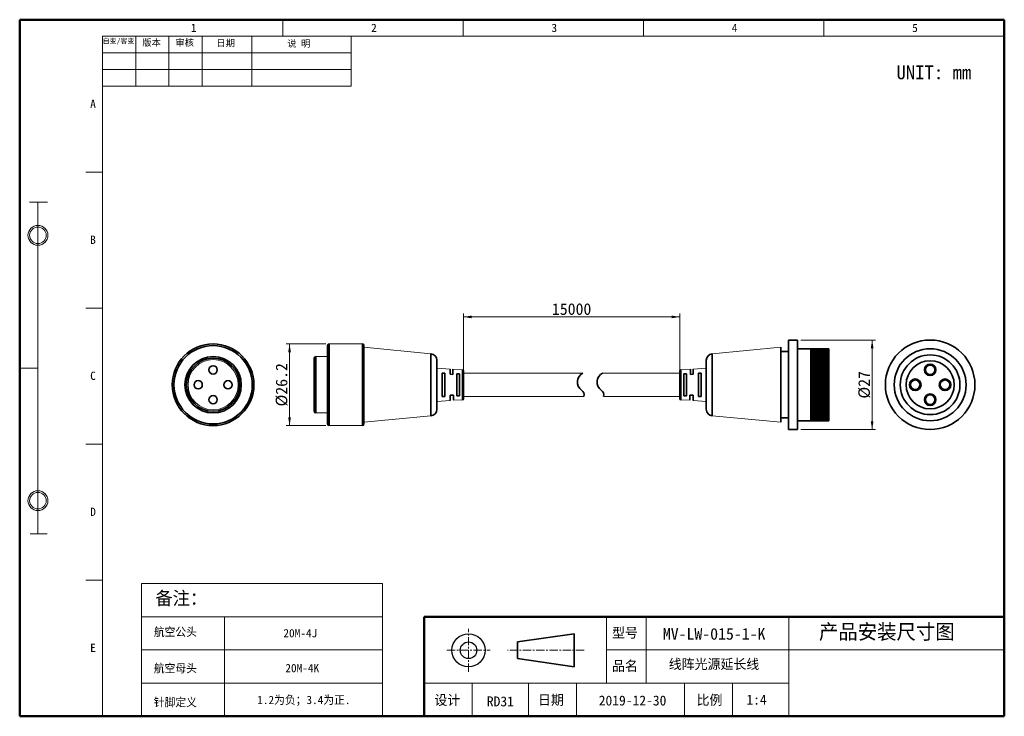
# Model space of a CAD drawing. Header units: millimetres. Extents: x 0 to 297, y 0 to 210.
import ezdxf

# ---------------------------------------------------------------- set-up
doc = ezdxf.new("R2010")
doc.units = ezdxf.units.MM
doc.linetypes.add('CENTERX2', pattern=[4, 2.5, -0.5, 0.5, -0.5])
doc.linetypes.add('EB_DASHDOT', pattern=[39, 30, -3, 3, -3])
doc.layers.get('0').update_dxf_attribs({"lineweight": 35})
for name, color, linetype, lineweight in [('02___PRT_ALL_AXES', 7, 'Continuous', 18), ('中心线', 1, 'CENTERX2', 20), ('图框(内)', 7, 'Continuous', 15), ('图框(外)', 7, 'Continuous', 50), ('图框文字', 7, 'Continuous', 18), ('尺寸线层', 3, 'Continuous', 18), ('明细栏文字', 6, 'Continuous', 18), ('标注', 3, 'Continuous', 25), ('标题栏文字(一)', 1, 'EB_DASHDOT', 20), ('标题栏文字(二)', 3, 'Continuous', 25), ('粗实线', 7, 'Continuous', 30), ('粗实线层', 7, 'Continuous', 35), ('细实线', 7, 'Continuous', 15)]:
    doc.layers.add(name, color=color, linetype=linetype, lineweight=lineweight)
doc.dimstyles.new('CST Standard', dxfattribs={"dimtxt": 3.5, "dimasz": 2.5, "dimexe": 1, "dimexo": 1, "dimgap": 0.6, "dimtad": 1, "dimtoh": 1, "dimdsep": 46, "dimtxsty": 'Standard', "dimcen": -2.5, "dimdle": 5, "dimadec": 1, "dimazin": 2, "dimtfac": 1, "dimtofl": 0, "dimtmove": 0, "dimatfit": 0, "dimfxl": 0, "dimtolj": 1, "dimarcsym": 0})

# ---------------------------------------------------------------- blocks, each defined once
blk = doc.blocks.new('*X2')
at = {"layer": '尺寸线层', "linetype": 'Continuous', "ltscale": 3}
for points in [[(133.86, 120.4), (136.36, 120.82), (136.36, 119.98)], [(199.12, 120.4), (196.62, 120.82), (196.62, 119.98)]]:
    blk.add_hatch(color=0, dxfattribs=at).paths.add_polyline_path(points, flags=0)
at = {"layer": '尺寸线层', "color": 0, "linetype": 'Continuous', "ltscale": 3}
for p, q in [((133.86, 104.44), (133.86, 121.4)), ((133.86, 120.4), (199.12, 120.4)), ((199.12, 104.44), (199.12, 121.4))]:
    blk.add_line(p, q, dxfattribs=at)
at = {"layer": '尺寸线层', "color": 0, "ltscale": 3, "insert": (166.49, 122.74), "char_height": 3.5, "width": 23.3855, "attachment_point": 5}
blk.add_mtext('15000', dxfattribs=at)
blk = doc.blocks.new('*X3')
at = {"layer": '尺寸线层', "linetype": 'Continuous', "ltscale": 3}
for points in [[(81.4, 112.24), (81.82, 109.74), (80.99, 109.74)], [(81.4, 87.64), (81.82, 90.14), (80.99, 90.14)]]:
    blk.add_hatch(color=0, dxfattribs=at).paths.add_polyline_path(points, flags=0)
at = {"layer": '尺寸线层', "color": 0, "linetype": 'Continuous', "ltscale": 3}
for p, q in [((92.36, 112.24), (80.4, 112.24)), ((81.4, 112.24), (81.4, 87.64)), ((92.36, 87.64), (80.4, 87.64))]:
    blk.add_line(p, q, dxfattribs=at)
at = {"layer": '尺寸线层', "color": 0, "ltscale": 3, "insert": (79.05, 99.94), "char_height": 3.5, "width": 23.9556, "attachment_point": 5, "rotation": 90}
blk.add_mtext('%%C26.2', dxfattribs=at)
blk = doc.blocks.new('*X4')
at = {"layer": '尺寸线层', "linetype": 'Continuous', "ltscale": 3}
for points in [[(257.14, 113.44), (257.55, 110.94), (256.72, 110.94)], [(257.14, 86.44), (257.55, 88.94), (256.72, 88.94)]]:
    blk.add_hatch(color=0, dxfattribs=at).paths.add_polyline_path(points, flags=0)
at = {"layer": '尺寸线层', "color": 0, "linetype": 'Continuous', "ltscale": 3}
for p, q in [((235.62, 113.44), (258.14, 113.44)), ((257.14, 113.44), (257.14, 86.44)), ((235.62, 86.44), (258.14, 86.44))]:
    blk.add_line(p, q, dxfattribs=at)
at = {"layer": '尺寸线层', "color": 0, "ltscale": 3, "insert": (254.79, 99.94), "char_height": 3.5, "width": 14.0389, "attachment_point": 5, "rotation": 90}
blk.add_mtext('%%C27', dxfattribs=at)

msp = doc.modelspace()

# ---------------------------------------------------------------- linework, layer by layer
at = {"color": 7, "linetype": 'Continuous'}
for p, q in [((92.856, 88.142), (92.856, 111.739)), ((93.356, 112.239), (93.356, 87.642)), ((103.356, 112.239), (103.356, 87.642)), ((103.856, 88.142), (103.856, 111.739)), ((229.617, 111.239), (229.617, 88.642)), ((88.856, 91.941), (88.856, 107.941)), ((89.356, 108.441), (89.356, 91.441)), ((124.046, 109.313), (124.046, 90.568)), ((125.856, 92.559), (125.856, 107.322)), ((207.117, 92.559), (207.117, 107.322)), ((208.927, 109.313), (208.927, 90.568)), ((129.856, 103.097), (129.856, 104.691)), ((130.656, 103.078), (130.656, 104.641)), ((133.574, 104.458), (133.574, 95.423)), ((133.856, 104.159), (133.856, 95.723)), ((199.117, 104.159), (199.117, 95.723)), ((199.398, 104.458), (199.398, 95.423)), ((202.317, 103.078), (202.317, 104.641)), ((203.117, 103.097), (203.117, 104.691)), ((127.456, 96.391), (127.456, 103.491)), ((128.256, 103.441), (127.456, 103.491)), ((128.256, 96.441), (128.256, 103.441)), ((129.856, 103.097), (130.656, 103.078)), ((131.856, 96.591), (131.856, 103.291)), ((132.654, 103.241), (131.856, 103.291)), ((132.654, 96.641), (132.654, 103.241)), ((200.318, 103.241), (201.117, 103.291)), ((200.318, 96.641), (200.318, 103.241)), ((201.117, 96.591), (201.117, 103.291)), ((203.117, 103.097), (202.317, 103.078)), ((204.717, 103.441), (205.517, 103.491)), ((204.717, 96.441), (204.717, 103.441)), ((205.517, 96.391), (205.517, 103.491)), ((127.456, 96.391), (128.256, 96.441)), ((130.856, 96.809), (129.856, 96.785)), ((129.856, 95.191), (129.856, 96.785)), ((130.856, 95.253), (130.856, 96.809)), ((131.856, 96.591), (132.654, 96.641)), ((201.117, 96.591), (200.318, 96.641)), ((202.117, 95.253), (202.117, 96.809)), ((202.117, 96.809), (203.117, 96.785)), ((203.117, 95.191), (203.117, 96.785)), ((205.517, 96.391), (204.717, 96.441))]:
    msp.add_line(p, q, dxfattribs=at)
for radius in [12.299, 11.799, 8.5, 8]:
    msp.add_circle((58.341, 99.941), radius, dxfattribs=at)
for centre, radius, start, end in [((93.356, 111.739), 0.5, 90, 180), ((103.356, 111.739), 0.5, 0, 90), ((89.356, 107.941), 0.5, 90, 180), ((123.856, 107.322), 2, 0, 84.55117), ((209.117, 107.322), 2, 95.44883, 180), ((133.556, 104.159), 0.3, 0, 86.42367), ((199.417, 104.159), 0.3, 93.57633, 180), ((171.216, 100.761), 3, 116.69949, 234.75249), ((177.15, 100.761), 3, 116.69949, 234.75249), ((168.446, 96.841), 1.8, 347.16041, 54.75249), ((174.38, 96.841), 1.8, 347.16041, 54.75249), ((133.556, 95.723), 0.3, 273.57633, 0), ((199.417, 95.723), 0.3, 180, 266.42367), ((123.856, 92.559), 2, 275.44883, 0), ((209.117, 92.559), 2, 180, 264.55117), ((89.356, 91.941), 0.5, 180, 270), ((93.356, 88.142), 0.5, 180, 270), ((103.356, 88.142), 0.5, 270, 0)]:
    msp.add_arc(centre, radius, start, end, dxfattribs=at)
at = {"layer": '02___PRT_ALL_AXES', "color": 7, "linetype": 'Continuous'}
for p, q in [((103.356, 112.239), (93.356, 112.239)), ((124.046, 109.313), (103.856, 111.239)), ((208.927, 109.313), (229.617, 111.239)), ((92.856, 108.441), (89.356, 108.441)), ((129.856, 104.691), (125.856, 104.941)), ((133.574, 104.458), (130.656, 104.641)), ((199.398, 104.458), (202.317, 104.641)), ((203.117, 104.691), (207.117, 104.941)), ((133.856, 103.441), (169.868, 103.441)), ((199.117, 103.441), (175.802, 103.441)), ((129.856, 95.191), (125.856, 94.941)), ((133.574, 95.423), (130.856, 95.253)), ((133.856, 96.441), (170.201, 96.441)), ((199.117, 96.441), (176.168, 96.441)), ((199.398, 95.423), (202.117, 95.253)), ((203.117, 95.191), (207.117, 94.941)), ((92.856, 91.441), (89.356, 91.441)), ((124.046, 90.568), (103.856, 88.642)), ((208.927, 90.568), (229.617, 88.642)), ((103.356, 87.642), (93.356, 87.642))]:
    msp.add_line(p, q, dxfattribs=at)
msp.add_circle((58.341, 99.941), 7.572, dxfattribs=at)
at = {"layer": '中心线'}
for p, q in [((135.387, 13.4), (135.387, 26.4)), ((128.887, 19.9), (141.887, 19.9)), ((170.297, 19.9), (147.154, 19.9))]:
    msp.add_line(p, q, dxfattribs=at)
at = {"layer": '图框(内)'}
for p, q in [((79.4, 205), (79.4, 210)), ((133.8, 205), (133.8, 210)), ((188.2, 205), (188.2, 210)), ((242.6, 205), (242.6, 210)), ((25, 0), (25, 205)), ((297, 205), (25, 205)), ((25, 164), (20, 164)), ((2.964, 155), (8.397, 155)), ((5.5, 55), (5.5, 155)), ((5.5, 55), (5.5, 155)), ((25, 123), (20, 123)), ((5.5, 105), (0, 105)), ((25, 82), (20, 82)), ((3.152, 55), (8.304, 55)), ((3.152, 55), (8.304, 55)), ((25, 41), (20, 41)), ((177, 30), (177, 10)), ((177, 30), (177, 10)), ((189, 30), (189, 10)), ((232, 30), (232, 0)), ((297, 20), (177, 20)), ((232, 10), (122, 10)), ((136.5, 10), (136.5, 0)), ((153.503, 10), (153.503, 0)), ((168.005, 10), (168.005, 0)), ((200.5, 10), (200.5, 0)), ((215.001, 10), (215.001, 0))]:
    msp.add_line(p, q, dxfattribs=at)
at = {"layer": '图框(内)', "ltscale": 3}
for p, q in [((25, 205), (80, 205)), ((25, 190), (25, 205))]:
    msp.add_line(p, q, dxfattribs=at)
at = {"layer": '图框(内)'}
for centre, radius in [((5.5, 145), 3), ((5.5, 145), 3), ((5.5, 145), 2.5), ((5.5, 145), 2.5), ((5.5, 65), 3), ((5.5, 65), 3), ((5.5, 65), 2.5), ((5.5, 65), 2.5)]:
    msp.add_circle(centre, radius, dxfattribs=at)
at = {"layer": '图框(外)'}
for p, q in [((297, 210), (0, 210)), ((0, 0), (0, 210)), ((297, 0), (297, 210)), ((297, 30), (122, 30)), ((122, 30), (122, 0)), ((297, 0), (0, 0))]:
    msp.add_line(p, q, dxfattribs=at)
at = {"layer": '粗实线', "ltscale": 3}
for p, q in [((167.297, 24.9), (150.154, 22.4)), ((150.154, 22.4), (167.297, 24.9)), ((167.297, 24.9), (167.297, 14.9)), ((167.297, 14.9), (167.297, 24.9)), ((150.154, 22.4), (150.154, 17.4)), ((150.154, 17.4), (150.154, 22.4)), ((150.154, 17.4), (167.297, 14.9)), ((167.297, 14.9), (150.154, 17.4))]:
    msp.add_line(p, q, dxfattribs=at)
for radius in [5, 2.5]:
    msp.add_circle((135.387, 19.9), radius, dxfattribs=at)
at = {"layer": '粗实线层', "ltscale": 3}
for p, q in [((231.917, 86.441), (231.917, 113.441)), ((231.917, 113.441), (234.617, 113.441)), ((234.617, 113.441), (234.617, 86.441)), ((229.617, 109.941), (231.917, 109.941)), ((234.617, 110.791), (244.117, 110.791)), ((238.617, 89.091), (238.617, 110.791)), ((239.117, 89.091), (239.117, 110.791)), ((239.617, 89.091), (239.617, 110.791)), ((240.117, 89.091), (240.117, 110.791)), ((240.617, 89.091), (240.617, 110.791)), ((241.117, 89.091), (241.117, 110.791)), ((241.617, 89.091), (241.617, 110.791)), ((242.117, 89.091), (242.117, 110.791)), ((242.617, 89.091), (242.617, 110.791)), ((243.117, 89.091), (243.117, 110.791)), ((243.617, 89.091), (243.617, 110.791)), ((244.117, 89.091), (244.117, 110.791)), ((229.617, 89.941), (231.917, 89.941)), ((231.917, 86.441), (234.617, 86.441)), ((234.617, 89.091), (244.117, 89.091))]:
    msp.add_line(p, q, dxfattribs=at)
for centre, radius in [((274.631, 99.941), 13.5), ((274.631, 99.941), 10.85), ((274.631, 99.941), 9), ((274.631, 99.941), 7.25), ((58.341, 104.441), 1.25), ((274.631, 104.441), 1.75), ((274.631, 104.441), 1.45), ((53.841, 99.941), 1.25), ((62.841, 99.941), 1.25), ((270.131, 99.941), 1.75), ((270.131, 99.941), 1.45), ((279.131, 99.941), 1.75), ((279.131, 99.941), 1.45), ((58.341, 95.441), 1.25), ((274.631, 95.441), 1.75), ((274.631, 95.441), 1.45)]:
    msp.add_circle(centre, radius, dxfattribs=at)
at = {"layer": '细实线', "ltscale": 3}
for p, q in [((35, 190), (35, 205)), ((45, 190), (45, 205)), ((55, 190), (55, 205)), ((70, 190), (70, 205)), ((100, 190), (100, 205)), ((25, 200), (100, 200)), ((25, 195), (100, 195)), ((25, 190), (100, 190)), ((36.737, 40), (109.439, 40)), ((36.737, 0), (36.737, 40)), ((109.439, 40), (109.439, 0)), ((36.737, 30), (109.439, 30)), ((61.737, 30), (61.737, 0)), ((36.737, 20), (109.439, 20)), ((36.737, 10), (109.439, 10)), ((36.737, 0), (109.439, 0))]:
    msp.add_line(p, q, dxfattribs=at)

# ---------------------------------------------------------------- texts
at = {"layer": '图框文字', "ltscale": 3, "char_height": 2.5, "width": 2.82658, "attachment_point": 1}
for s, insert in [('1', (51.605, 208.791)), ('2', (106.005, 208.791)), ('3', (160.405, 208.791)), ('4', (214.805, 208.791)), ('5', (269.205, 208.791)), ('A', (21.267, 185.902)), ('B', (21.267, 144.902)), ('C', (21.267, 103.902)), ('D', (21.267, 62.902)), ('E', (21.267, 21.902))]:
    msp.add_mtext(s, dxfattribs=dict(at, insert=insert))
at = {"layer": '明细栏文字', "ltscale": 3, "char_height": 2.5, "width": 10, "attachment_point": 1}
for s, insert in [('{\\H0.6x;自变/客变}', (25.029, 204.331)), ('{\\H0.8x;版本}', (36.978, 204.108)), ('{\\H0.8x;审核}', (46.978, 204.108)), ('{\\H0.8x;日期}', (59.33, 203.946)), ('{\\H0.8x;说 明}', (80.713, 203.806))]:
    msp.add_mtext(s, dxfattribs=dict(at, insert=insert))
at = {"layer": '标注', "ltscale": 3, "attachment_point": 1}
for s, insert, char_height, width in [('备注：', (40.939, 37.609), 4, 67.65818), ('航空公头', (40.456, 26.69), 2.5, 25.551), ('20M-4J', (79.544, 26.305), 2.5, 50.92168), ('航空母头', (40.456, 15.71), 2.5, 25.551), ('20M-4K', (80.126, 15.782), 2.5, 50.92168), ('1.2为负；3.4为正.', (71.642, 6.182), 2.5, 50.92168), ('针脚定义', (40.456, 5.478), 2.5, 25.551)]:
    msp.add_mtext(s, dxfattribs=dict(at, insert=insert, char_height=char_height, width=width))
at = {"layer": '标题栏文字(一)', "ltscale": 3, "insert": (264.464, 196.213), "char_height": 4.149, "width": 27.88829, "attachment_point": 1}
msp.add_mtext('UNIT: mm', dxfattribs=at)
at = {"layer": '标题栏文字(二)', "ltscale": 3, "attachment_point": 1}
for s, insert, char_height, width in [('{\\H1.2x;型号}', (178.678, 26.7), 2.5, 14.71759), ('{\\H1.125x;产品安装尺寸图}', (241.083, 27.742), 4, 51.64825), ('MV-LW-015-1-K', (193.996, 26.596), 3.5, 32.2), ('{\\H1.2x;品名}', (178.678, 16.7), 2.5, 14.71759), ('线阵光源延长线', (195.776, 17.24), 3, 40.7016), ('设计', (125.087, 6.4), 3, 14.71759), ('RD31', (140.918, 5.991), 3, 14.71759), ('日期', (156.328, 6.441), 3, 14.71759), ('2019-12-30', (174.66, 6.257), 3, 20.9), ('比例', (204.179, 6.441), 3, 14.71759), ('1:4', (219.21, 6.524), 3, 8.92254)]:
    msp.add_mtext(s, dxfattribs=dict(at, insert=insert, char_height=char_height, width=width))

# ---------------------------------------------------------------- dimensions: what is measured, and where the dimension line sits
at = {"layer": '尺寸线层', "ltscale": 3}
dim = msp.add_linear_dim(base=(199.117, 120.401), p1=(133.856, 103.441), p2=(199.117, 103.441), text='15000', dimstyle='CST Standard', override={"dimsah": 1, "dimtfill": 1}, dxfattribs=at)
dim.commit()
dim.dimension.update_dxf_attribs({"geometry": '*X2', "text_midpoint": (166.486, 122.742)})
dim = msp.add_linear_dim(base=(257.137, 86.441), p1=(234.617, 113.441), p2=(234.617, 86.441), angle=270, dimstyle='CST Standard', override={"dimpost": '%%C<>', "dimsah": 1, "dimtfill": 1, "dimtzin": 8}, dxfattribs=at)
dim.commit()
dim.dimension.update_dxf_attribs({"geometry": '*X4', "text_midpoint": (254.787, 99.941)})
dim = msp.add_linear_dim(base=(81.403, 87.642), p1=(93.356, 112.239), p2=(93.356, 87.642), angle=270, text='%%C26.2', dimstyle='CST Standard', override={"dimsah": 1, "dimtfill": 1}, dxfattribs=at)
dim.commit()
dim.dimension.update_dxf_attribs({"geometry": '*X3', "text_midpoint": (79.053, 99.941)})

doc.saveas('drawing.dxf')
